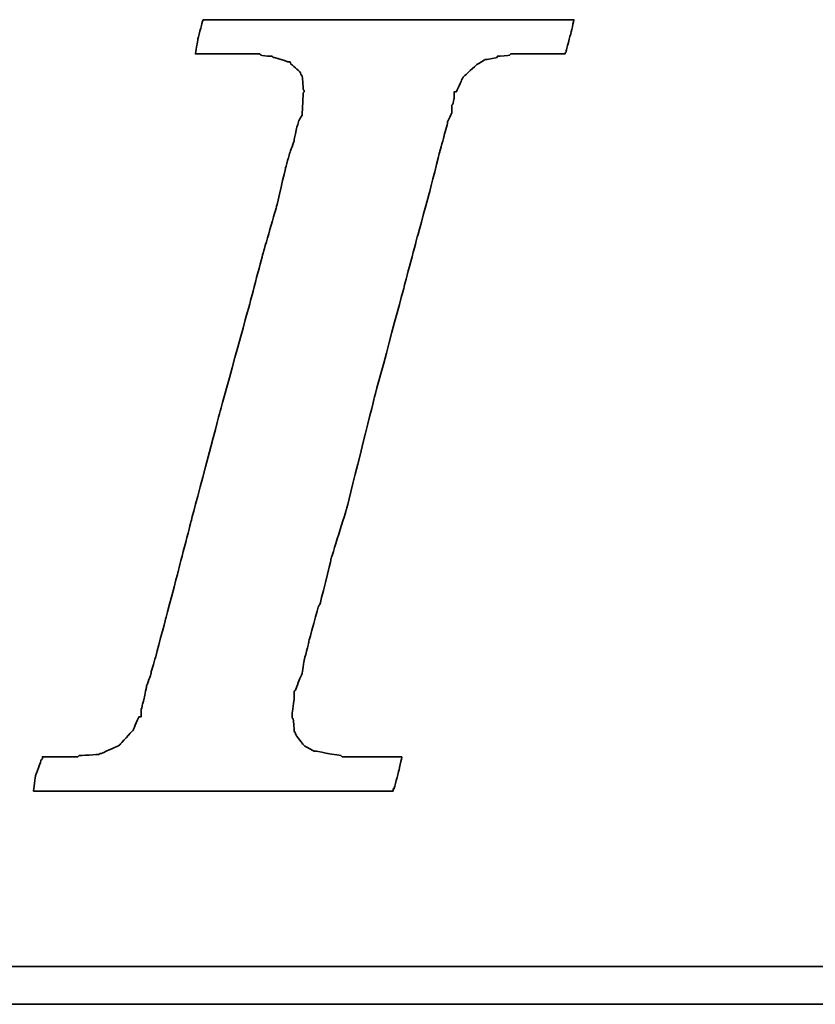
# Model space of a CAD drawing. Header units: inches. Extents: x 10 to 939, y 44 to 218.
# Tile 31 of 47: x 191.91 to 194.11, y 124.49 to 127.21. Entities that reach past the tile are written whole.
import ezdxf

# ---------------------------------------------------------------- set-up
doc = ezdxf.new("R2010")
doc.units = ezdxf.units.IN
doc.layers.add('DIM', color=4, linetype='Continuous')
doc.layers.add('layer 1', color=7, linetype='Continuous')

# ---------------------------------------------------------------- blocks, each defined once
blk = doc.blocks.new('TBI MOTION logo(完整正式版)')
at = {"layer": 'layer 1', "color": 22, "lineweight": 35}
for points, knots in [([(-40.59125, -7.94375), (-40.59125, -7.94375), (-40.97375, -7.94375), (-40.97375, -7.94375), (-40.97375, -7.94375), (-40.97375, -7.94375), (-41.38125, -7.94375), (-41.38125, -7.94375), (-41.38125, -7.94375), (-41.38125, -7.94375), (-41.54875, -7.94375), (-41.54875, -7.94375), (-41.54875, -7.94375), (-41.54875, -7.94375), (-41.59875, -7.94375), (-41.59875, -7.94375), (-41.59875, -7.94375), (-41.59875, -7.94375), (-41.88375, -7.94375), (-41.88375, -7.94375), (-41.88375, -7.94375), (-41.88375, -7.94375), (-41.90875, -7.91875), (-41.90875, -7.91875), (-41.90875, -7.91875), (-41.90875, -7.91875), (-42.19875, -7.87125), (-42.19875, -7.87125), (-42.19875, -7.87125), (-42.19875, -7.87125), (-42.43875, -7.82375), (-42.43875, -7.82375), (-42.43875, -7.82375), (-42.43875, -7.82375), (-42.45875, -7.82375), (-42.45875, -7.82375), (-42.45875, -7.82375), (-42.45875, -7.82375), (-42.48625, -7.82375), (-42.48625, -7.82375), (-42.48625, -7.82375), (-42.48625, -7.82375), (-42.67625, -7.72375), (-42.67625, -7.72375), (-42.67625, -7.72375), (-42.67625, -7.72375), (-42.70125, -7.70375), (-42.70125, -7.70375), (-42.70125, -7.70375), (-42.70125, -7.70375), (-42.72375, -7.67875), (-42.72375, -7.67875), (-42.72375, -7.67875), (-42.72375, -7.67875), (-42.86875, -7.48875), (-42.86875, -7.48875), (-42.86875, -7.48875), (-42.86875, -7.48875), (-42.89375, -7.43875), (-42.89375, -7.43875), (-42.89375, -7.43875), (-42.89375, -7.43875), (-42.91875, -7.38875), (-42.91875, -7.38875), (-42.91875, -7.38875), (-42.91875, -7.38875), (-42.93875, -7.12875), (-42.93875, -7.12875), (-42.93875, -7.12875), (-42.93875, -7.12875), (-42.96375, -7.10375), (-42.96375, -7.10375), (-42.96375, -7.10375), (-42.96375, -7.10375), (-42.96375, -7.05375), (-42.96375, -7.05375), (-42.96375, -7.05375), (-42.96375, -7.05375), (-42.96375, -7.00875), (-42.96375, -7.00875), (-42.96375, -7.00875), (-42.96375, -7.00875), (-42.91875, -6.69625), (-42.91875, -6.69625), (-42.91875, -6.69625), (-42.91875, -6.69625), (-42.91875, -6.62375), (-42.91875, -6.62375), (-42.91875, -6.62375), (-42.91875, -6.62375), (-42.91875, -6.59625), (-42.91875, -6.59625), (-42.91875, -6.59625), (-42.91875, -6.59625), (-42.91875, -6.57375), (-42.91875, -6.57375), (-42.91875, -6.57375), (-42.91875, -6.57375), (-42.91875, -6.52875), (-42.91875, -6.52875), (-42.91875, -6.52875), (-42.91875, -6.52875), (-42.89375, -6.50375), (-42.89375, -6.50375), (-42.89375, -6.50375), (-42.89375, -6.50375), (-42.84375, -6.38375), (-42.84375, -6.38375), (-42.84375, -6.38375), (-42.84375, -6.38375), (-42.84375, -6.35875), (-42.84375, -6.35875), (-42.84375, -6.35875), (-42.84375, -6.35875), (-42.74625, -6.14375), (-42.74625, -6.14375), (-42.74625, -6.14375), (-42.74625, -6.14375), (-42.70125, -5.85375), (-42.70125, -5.85375), (-42.70125, -5.85375), (-42.70125, -5.85375), (-42.60375, -5.47125), (-42.60375, -5.47125), (-42.60375, -5.47125), (-42.60375, -5.47125), (-42.60375, -5.44875), (-42.60375, -5.44875), (-42.60375, -5.44875), (-42.60375, -5.44875), (-42.38875, -4.67875), (-42.38875, -4.67875), (-42.38875, -4.67875), (-42.38875, -4.67875), (-42.36375, -4.65375), (-42.36375, -4.65375), (-42.36375, -4.65375), (-42.36375, -4.65375), (-42.12375, -3.69625), (-42.12375, -3.69625), (-42.12375, -3.69625), (-42.12375, -3.69625), (-42.12375, -3.67374), (-42.12375, -3.67374), (-42.12375, -3.67374), (-42.12375, -3.67374), (-41.78875, -2.59374), (-41.78875, -2.59374), (-41.78875, -2.59374), (-41.78875, -2.59374), (-41.18875, -0.19375), (-41.18875, -0.19375), (-41.18875, -0.19375), (-41.18875, -0.19375), (-40.54375, 2.20624), (-40.54375, 2.20624), (-40.54375, 2.20624), (-40.54375, 2.20624), (-40.25375, 3.30875), (-40.25375, 3.30875), (-40.25375, 3.30875), (-40.25375, 3.30875), (-39.98875, 4.27125), (-39.98875, 4.27125), (-39.98875, 4.27125), (-39.98875, 4.27125), (-39.77375, 5.13125), (-39.77375, 5.13125), (-39.77375, 5.13125), (-39.77375, 5.13125), (-39.67875, 5.47125), (-39.67875, 5.47125), (-39.67875, 5.47125), (-39.67875, 5.47125), (-39.60375, 5.75625), (-39.60375, 5.75625), (-39.60375, 5.75625), (-39.60375, 5.75625), (-39.60375, 5.78125), (-39.60375, 5.78125), (-39.60375, 5.78125), (-39.60375, 5.78125), (-39.50875, 5.97125), (-39.50875, 5.97125), (-39.50875, 5.97125), (-39.50875, 5.97125), (-39.50875, 6.13875), (-39.50875, 6.13875), (-39.50875, 6.13875), (-39.50875, 6.13875), (-39.48625, 6.16625), (-39.48625, 6.16625), (-39.48625, 6.16625), (-39.48625, 6.16625), (-39.46125, 6.28625), (-39.46125, 6.28625), (-39.46125, 6.28625), (-39.46125, 6.28625), (-39.46125, 6.42625), (-39.46125, 6.42625), (-39.46125, 6.42625), (-39.46125, 6.42625), (-39.41375, 6.42625), (-39.41375, 6.42625), (-39.41375, 6.42625), (-39.41375, 6.42625), (-39.29375, 6.69125), (-39.29375, 6.69125), (-39.29375, 6.69125), (-39.29375, 6.69125), (-39.26875, 6.74125), (-39.26875, 6.74125), (-39.26875, 6.74125), (-39.26875, 6.74125), (-39.24375, 6.76625), (-39.24375, 6.76625), (-39.24375, 6.76625), (-39.24375, 6.76625), (-38.98375, 7.00624), (-38.98375, 7.00624), (-38.98375, 7.00624), (-38.98375, 7.00624), (-38.95625, 7.02624), (-38.95625, 7.02624), (-38.95625, 7.02624), (-38.95625, 7.02624), (-38.78875, 7.12624), (-38.78875, 7.12624), (-38.78875, 7.12624), (-38.78875, 7.12624), (-38.76375, 7.12624), (-38.76375, 7.12624), (-38.76375, 7.12624), (-38.76375, 7.12624), (-38.74375, 7.12624), (-38.74375, 7.12624), (-38.74375, 7.12624), (-38.74375, 7.12624), (-38.52875, 7.17125), (-38.52875, 7.17125), (-38.52875, 7.17125), (-38.52875, 7.17125), (-38.52875, 7.19624), (-38.52875, 7.19624), (-38.52875, 7.19624), (-38.52875, 7.19624), (-38.50375, 7.19624), (-38.50375, 7.19624), (-38.50375, 7.19624), (-38.50375, 7.19624), (-38.26125, 7.21875), (-38.26125, 7.21875), (-38.26125, 7.21875), (-38.26125, 7.21875), (-38.23875, 7.24624), (-38.23875, 7.24624), (-38.23875, 7.24624), (-38.23875, 7.24624), (-38.21625, 7.24624), (-38.21625, 7.24624), (-38.21625, 7.24624), (-38.21625, 7.24624), (-38.18875, 7.24624), (-38.18875, 7.24624), (-38.18875, 7.24624), (-38.18875, 7.24624), (-37.90375, 7.24624), (-37.90375, 7.24624), (-37.90375, 7.24624), (-37.90375, 7.24624), (-37.85375, 7.24624), (-37.85375, 7.24624), (-37.85375, 7.24624), (-37.85375, 7.24624), (-37.75875, 7.24624), (-37.75875, 7.24624), (-37.75875, 7.24624), (-37.75875, 7.24624), (-37.42375, 7.24624), (-37.42375, 7.24624), (-37.42375, 7.24624), (-37.42375, 7.24624), (-37.08875, 7.24624), (-37.08875, 7.24624), (-37.08875, 7.24624), (-37.08875, 7.24624), (-37.06375, 7.24624), (-37.06375, 7.24624), (-37.06375, 7.24624), (-37.06375, 7.24624), (-37.06375, 7.26624), (-37.06375, 7.26624), (-37.06375, 7.26624), (-37.06375, 7.26624), (-37.03875, 7.29125), (-37.03875, 7.29125), (-37.03875, 7.29125), (-37.03875, 7.29125), (-37.03875, 7.31625), (-37.03875, 7.31625), (-37.03875, 7.31625), (-37.03875, 7.31625), (-36.94125, 7.67625), (-36.94125, 7.67625), (-36.94125, 7.67625), (-36.94125, 7.67625), (-36.86875, 7.98625), (-36.86875, 7.98625), (-36.86875, 7.98625), (-36.86875, 7.98625), (-36.98875, 7.98625), (-36.98875, 7.98625), (-36.98875, 7.98625), (-36.98875, 7.98625), (-37.42375, 7.98625), (-37.42375, 7.98625), (-37.42375, 7.98625), (-37.42375, 7.98625), (-37.94875, 7.98625), (-37.94875, 7.98625), (-37.94875, 7.98625), (-37.94875, 7.98625), (-38.57375, 7.98625), (-38.57375, 7.98625), (-38.57375, 7.98625), (-38.57375, 7.98625), (-39.29375, 7.98625), (-39.29375, 7.98625), (-39.29375, 7.98625), (-39.29375, 7.98625), (-40.82875, 7.98625), (-40.82875, 7.98625), (-40.82875, 7.98625), (-40.82875, 7.98625), (-42.36375, 7.98625), (-42.36375, 7.98625), (-42.36375, 7.98625), (-42.36375, 7.98625), (-43.08375, 7.98625), (-43.08375, 7.98625), (-43.08375, 7.98625), (-43.08375, 7.98625), (-43.70875, 7.98625), (-43.70875, 7.98625), (-43.70875, 7.98625), (-43.70875, 7.98625), (-44.23375, 7.98625), (-44.23375, 7.98625), (-44.23375, 7.98625), (-44.23375, 7.98625), (-44.66875, 7.98625), (-44.66875, 7.98625), (-44.66875, 7.98625), (-44.66875, 7.98625), (-44.88375, 7.98625), (-44.88375, 7.98625), (-44.88375, 7.98625), (-44.88375, 7.98625), (-44.90875, 7.94125), (-44.90875, 7.94125), (-44.90875, 7.94125), (-44.90875, 7.94125), (-44.90875, 7.91625), (-44.90875, 7.91625), (-44.90875, 7.91625), (-44.90875, 7.91625), (-45.00375, 7.55625), (-45.00375, 7.55625), (-45.00375, 7.55625), (-45.00375, 7.55625), (-45.05375, 7.24624), (-45.05375, 7.24624), (-45.05375, 7.24624), (-45.05375, 7.24624), (-44.61875, 7.24624), (-44.61875, 7.24624), (-44.61875, 7.24624), (-44.61875, 7.24624), (-44.11375, 7.24624), (-44.11375, 7.24624), (-44.11375, 7.24624), (-44.11375, 7.24624), (-43.99375, 7.24624), (-43.99375, 7.24624), (-43.99375, 7.24624), (-43.99375, 7.24624), (-43.94625, 7.24624), (-43.94625, 7.24624), (-43.94625, 7.24624), (-43.94625, 7.24624), (-43.92374, 7.24624), (-43.92374, 7.24624), (-43.92374, 7.24624), (-43.92374, 7.24624), (-43.65875, 7.24624), (-43.65875, 7.24624), (-43.65875, 7.24624), (-43.65875, 7.24624), (-43.63875, 7.21875), (-43.63875, 7.21875), (-43.63875, 7.21875), (-43.63875, 7.21875), (-43.46875, 7.19624), (-43.46875, 7.19624), (-43.46875, 7.19624), (-43.46875, 7.19624), (-43.39875, 7.19624), (-43.39875, 7.19624), (-43.39875, 7.19624), (-43.39875, 7.19624), (-43.37125, 7.17125), (-43.37125, 7.17125), (-43.37125, 7.17125), (-43.37125, 7.17125), (-43.34875, 7.17125), (-43.34875, 7.17125), (-43.34875, 7.17125), (-43.34875, 7.17125), (-43.20375, 7.12624), (-43.20375, 7.12624), (-43.20375, 7.12624), (-43.20375, 7.12624), (-43.05875, 7.07624), (-43.05875, 7.07624), (-43.05875, 7.07624), (-43.05875, 7.07624), (-43.01375, 7.07624), (-43.01375, 7.07624), (-43.01375, 7.07624), (-43.01375, 7.07624), (-42.98875, 7.02624), (-42.98875, 7.02624), (-42.98875, 7.02624), (-42.98875, 7.02624), (-42.79875, 6.86125), (-42.79875, 6.86125), (-42.79875, 6.86125), (-42.79875, 6.86125), (-42.77375, 6.81125), (-42.77375, 6.81125), (-42.77375, 6.81125), (-42.77375, 6.81125), (-42.74625, 6.76625), (-42.74625, 6.76625), (-42.74625, 6.76625), (-42.74625, 6.76625), (-42.72375, 6.47625), (-42.72375, 6.47625), (-42.72375, 6.47625), (-42.72375, 6.47625), (-42.70125, 6.45124), (-42.70125, 6.45124), (-42.70125, 6.45124), (-42.70125, 6.45124), (-42.70125, 6.42625), (-42.70125, 6.42625), (-42.70125, 6.42625), (-42.70125, 6.42625), (-42.72375, 6.40625), (-42.72375, 6.40625), (-42.72375, 6.40625), (-42.72375, 6.40625), (-42.74625, 5.97125), (-42.74625, 5.97125), (-42.74625, 5.97125), (-42.74625, 5.97125), (-42.74625, 5.94625), (-42.74625, 5.94625), (-42.74625, 5.94625), (-42.74625, 5.94625), (-42.74625, 5.92625), (-42.74625, 5.92625), (-42.74625, 5.92625), (-42.74625, 5.92625), (-42.77375, 5.87625), (-42.77375, 5.87625), (-42.77375, 5.87625), (-42.77375, 5.87625), (-42.81875, 5.80625), (-42.81875, 5.80625), (-42.81875, 5.80625), (-42.81875, 5.80625), (-42.86875, 5.63625), (-42.86875, 5.63625), (-42.86875, 5.63625), (-42.86875, 5.63625), (-42.91875, 5.39625), (-42.91875, 5.39625), (-42.91875, 5.39625), (-42.91875, 5.39625), (-42.91875, 5.37124), (-42.91875, 5.37124), (-42.91875, 5.37124), (-42.91875, 5.37124), (-43.01375, 5.10874), (-43.01375, 5.10874), (-43.01375, 5.10874), (-43.01375, 5.10874), (-43.10875, 4.77124), (-43.10875, 4.77124), (-43.10875, 4.77124), (-43.10875, 4.77124), (-43.29875, 3.95625), (-43.29875, 3.95625), (-43.29875, 3.95625), (-43.29875, 3.95625), (-43.58875, 2.95125), (-43.58875, 2.95125), (-43.58875, 2.95125), (-43.58875, 2.95125), (-43.87375, 1.87125), (-43.87375, 1.87125), (-43.87375, 1.87125), (-43.87375, 1.87125), (-44.52625, -0.50374), (-44.52625, -0.50374), (-44.52625, -0.50374), (-44.52625, -0.50374), (-45.14875, -2.85375), (-45.14875, -2.85375), (-45.14875, -2.85375), (-45.14875, -2.85375), (-45.43375, -3.95875), (-45.43375, -3.95875), (-45.43375, -3.95875), (-45.43375, -3.95875), (-45.69875, -4.96875), (-45.69875, -4.96875), (-45.69875, -4.96875), (-45.69875, -4.96875), (-45.91375, -5.78375), (-45.91375, -5.78375), (-45.91375, -5.78375), (-45.91375, -5.78375), (-46.01375, -6.11875), (-46.01375, -6.11875), (-46.01375, -6.11875), (-46.01375, -6.11875), (-46.01375, -6.14375), (-46.01375, -6.14375), (-46.01375, -6.14375), (-46.01375, -6.14375), (-46.10875, -6.40875), (-46.10875, -6.40875), (-46.10875, -6.40875), (-46.10875, -6.40875), (-46.15375, -6.64875), (-46.15375, -6.64875), (-46.15375, -6.64875), (-46.15375, -6.64875), (-46.20375, -6.83875), (-46.20375, -6.83875), (-46.20375, -6.83875), (-46.20375, -6.83875), (-46.22875, -6.93375), (-46.22875, -6.93375), (-46.22875, -6.93375), (-46.22875, -6.93375), (-46.22875, -7.07875), (-46.22875, -7.07875), (-46.22875, -7.07875), (-46.22875, -7.07875), (-46.27375, -7.07875), (-46.27375, -7.07875), (-46.27375, -7.07875), (-46.27375, -7.07875), (-46.39375, -7.34375), (-46.39375, -7.34375), (-46.39375, -7.34375), (-46.39375, -7.34375), (-46.39375, -7.36875), (-46.39375, -7.36875), (-46.39375, -7.36875), (-46.39375, -7.36875), (-46.42125, -7.38875), (-46.42125, -7.38875), (-46.42125, -7.38875), (-46.42125, -7.38875), (-46.68375, -7.67875), (-46.68375, -7.67875), (-46.68375, -7.67875), (-46.68375, -7.67875), (-46.70875, -7.70375), (-46.70875, -7.70375), (-46.70875, -7.70375), (-46.70875, -7.70375), (-46.75375, -7.72375), (-46.75375, -7.72375), (-46.75375, -7.72375), (-46.75375, -7.72375), (-47.08875, -7.87125), (-47.08875, -7.87125), (-47.08875, -7.87125), (-47.08875, -7.87125), (-47.11625, -7.87125), (-47.11625, -7.87125), (-47.11625, -7.87125), (-47.11625, -7.87125), (-47.13875, -7.89375), (-47.13875, -7.89375), (-47.13875, -7.89375), (-47.13875, -7.89375), (-47.56875, -7.91875), (-47.56875, -7.91875), (-47.56875, -7.91875), (-47.56875, -7.91875), (-47.59625, -7.94375), (-47.59625, -7.94375), (-47.59625, -7.94375), (-47.59625, -7.94375), (-47.64375, -7.94375), (-47.64375, -7.94375), (-47.64375, -7.94375), (-47.64375, -7.94375), (-47.73625, -7.94375), (-47.73625, -7.94375), (-47.73625, -7.94375), (-47.73625, -7.94375), (-48.07375, -7.94375), (-48.07375, -7.94375), (-48.07375, -7.94375), (-48.07375, -7.94375), (-48.36125, -7.94375), (-48.36125, -7.94375), (-48.36125, -7.94375), (-48.36125, -7.94375), (-48.36125, -7.96625), (-48.36125, -7.96625), (-48.36125, -7.96625), (-48.36125, -7.96625), (-48.36125, -7.99125), (-48.36125, -7.99125), (-48.36125, -7.99125), (-48.36125, -7.99125), (-48.38875, -8.01375), (-48.38875, -8.01375), (-48.38875, -8.01375), (-48.38875, -8.01375), (-48.50875, -8.34875), (-48.50875, -8.34875), (-48.50875, -8.34875), (-48.50875, -8.34875), (-48.55375, -8.68625), (-48.55375, -8.68625), (-48.55375, -8.68625), (-48.55375, -8.68625), (-48.45875, -8.68625), (-48.45875, -8.68625), (-48.45875, -8.68625), (-48.45875, -8.68625), (-48.07375, -8.68625), (-48.07375, -8.68625), (-48.07375, -8.68625), (-48.07375, -8.68625), (-47.52375, -8.68625), (-47.52375, -8.68625), (-47.52375, -8.68625), (-47.52375, -8.68625), (-46.92375, -8.68625), (-46.92375, -8.68625), (-46.92375, -8.68625), (-46.92375, -8.68625), (-46.25375, -8.68625), (-46.25375, -8.68625), (-46.25375, -8.68625), (-46.25375, -8.68625), (-46.20375, -8.68625), (-46.20375, -8.68625), (-46.20375, -8.68625), (-46.20375, -8.68625), (-44.71375, -8.68625), (-44.71375, -8.68625), (-44.71375, -8.68625), (-44.71375, -8.68625), (-43.22875, -8.68625), (-43.22875, -8.68625), (-43.22875, -8.68625), (-43.22875, -8.68625), (-42.55875, -8.68625), (-42.55875, -8.68625), (-42.55875, -8.68625), (-42.55875, -8.68625), (-42.50875, -8.68625), (-42.50875, -8.68625), (-42.50875, -8.68625), (-42.50875, -8.68625), (-41.93375, -8.68625), (-41.93375, -8.68625), (-41.93375, -8.68625), (-41.93375, -8.68625), (-41.38125, -8.68625), (-41.38125, -8.68625), (-41.38125, -8.68625), (-41.38125, -8.68625), (-40.97375, -8.68625), (-40.97375, -8.68625), (-40.97375, -8.68625), (-40.97375, -8.68625), (-40.78125, -8.68625), (-40.78125, -8.68625), (-40.78125, -8.68625), (-40.78125, -8.68625), (-40.78125, -8.63875), (-40.78125, -8.63875), (-40.78125, -8.63875), (-40.78125, -8.63875), (-40.75875, -8.63875), (-40.75875, -8.63875), (-40.75875, -8.63875), (-40.75875, -8.63875), (-40.66375, -8.27875), (-40.66375, -8.27875), (-40.66375, -8.27875), (-40.66375, -8.27875), (-40.59125, -7.94375), (-40.59125, -7.94375)], [0, 0, 0, 0, 0.00558659, 0.00558659, 0.00558659, 0.0055866, 0.01117318, 0.01117318, 0.01117318, 0.01117319, 0.01675978, 0.01675978, 0.01675978, 0.01675979, 0.02234637, 0.02234637, 0.02234637, 0.02234638, 0.02793296, 0.02793296, 0.02793296, 0.02793297, 0.03351955, 0.03351955, 0.03351955, 0.03351956, 0.03910615, 0.03910615, 0.03910615, 0.03910616, 0.04469274, 0.04469274, 0.04469274, 0.04469275, 0.05027933, 0.05027933, 0.05027933, 0.05027934, 0.05586592, 0.05586592, 0.05586592, 0.05586593, 0.06145251, 0.06145251, 0.06145251, 0.06145252, 0.06703911, 0.06703911, 0.06703911, 0.06703912, 0.0726257, 0.0726257, 0.0726257, 0.07262571, 0.07821229, 0.07821229, 0.07821229, 0.0782123, 0.08379888, 0.08379888, 0.08379888, 0.08379889, 0.08938547, 0.08938547, 0.08938547, 0.08938548, 0.09497207, 0.09497207, 0.09497207, 0.09497208, 0.10055866, 0.10055866, 0.10055866, 0.10055867, 0.10614525, 0.10614525, 0.10614525, 0.10614526, 0.11173184, 0.11173184, 0.11173184, 0.11173185, 0.11731844, 0.11731844, 0.11731844, 0.11731845, 0.12290503, 0.12290503, 0.12290503, 0.12290504, 0.12849162, 0.12849162, 0.12849162, 0.12849163, 0.13407821, 0.13407821, 0.13407821, 0.13407822, 0.1396648, 0.1396648, 0.1396648, 0.13966481, 0.1452514, 0.1452514, 0.1452514, 0.14525141, 0.15083799, 0.15083799, 0.15083799, 0.150838, 0.15642458, 0.15642458, 0.15642458, 0.15642459, 0.16201117, 0.16201117, 0.16201117, 0.16201118, 0.16759777, 0.16759777, 0.16759777, 0.16759778, 0.17318436, 0.17318436, 0.17318436, 0.17318437, 0.17877095, 0.17877095, 0.17877095, 0.17877096, 0.18435754, 0.18435754, 0.18435754, 0.18435755, 0.18994413, 0.18994413, 0.18994413, 0.18994414, 0.19553073, 0.19553073, 0.19553073, 0.19553074, 0.20111732, 0.20111732, 0.20111732, 0.20111733, 0.20670391, 0.20670391, 0.20670391, 0.20670392, 0.2122905, 0.2122905, 0.2122905, 0.21229051, 0.21787709, 0.21787709, 0.21787709, 0.2178771, 0.22346369, 0.22346369, 0.22346369, 0.2234637, 0.22905028, 0.22905028, 0.22905028, 0.22905029, 0.23463687, 0.23463687, 0.23463687, 0.23463688, 0.24022346, 0.24022346, 0.24022346, 0.24022347, 0.24581006, 0.24581006, 0.24581006, 0.24581007, 0.25139665, 0.25139665, 0.25139665, 0.25139666, 0.25698324, 0.25698324, 0.25698324, 0.25698325, 0.26256983, 0.26256983, 0.26256983, 0.26256984, 0.26815642, 0.26815642, 0.26815642, 0.26815643, 0.27374302, 0.27374302, 0.27374302, 0.27374303, 0.27932961, 0.27932961, 0.27932961, 0.27932962, 0.2849162, 0.2849162, 0.2849162, 0.28491621, 0.29050279, 0.29050279, 0.29050279, 0.2905028, 0.29608939, 0.29608939, 0.29608939, 0.2960894, 0.30167598, 0.30167598, 0.30167598, 0.30167599, 0.30726257, 0.30726257, 0.30726257, 0.30726258, 0.31284916, 0.31284916, 0.31284916, 0.31284917, 0.31843575, 0.31843575, 0.31843575, 0.31843576, 0.32402235, 0.32402235, 0.32402235, 0.32402236, 0.32960894, 0.32960894, 0.32960894, 0.32960895, 0.33519553, 0.33519553, 0.33519553, 0.33519554, 0.34078212, 0.34078212, 0.34078212, 0.34078213, 0.34636872, 0.34636872, 0.34636872, 0.34636873, 0.35195531, 0.35195531, 0.35195531, 0.35195532, 0.3575419, 0.3575419, 0.3575419, 0.35754191, 0.36312849, 0.36312849, 0.36312849, 0.3631285, 0.36871508, 0.36871508, 0.36871508, 0.36871509, 0.37430168, 0.37430168, 0.37430168, 0.37430169, 0.37988827, 0.37988827, 0.37988827, 0.37988828, 0.38547486, 0.38547486, 0.38547486, 0.38547487, 0.39106145, 0.39106145, 0.39106145, 0.39106146, 0.39664804, 0.39664804, 0.39664804, 0.39664805, 0.40223464, 0.40223464, 0.40223464, 0.40223465, 0.40782123, 0.40782123, 0.40782123, 0.40782124, 0.41340782, 0.41340782, 0.41340782, 0.41340783, 0.41899441, 0.41899441, 0.41899441, 0.41899442, 0.42458101, 0.42458101, 0.42458101, 0.42458102, 0.4301676, 0.4301676, 0.4301676, 0.43016761, 0.43575419, 0.43575419, 0.43575419, 0.4357542, 0.44134078, 0.44134078, 0.44134078, 0.44134079, 0.44692737, 0.44692737, 0.44692737, 0.44692738, 0.45251397, 0.45251397, 0.45251397, 0.45251398, 0.45810056, 0.45810056, 0.45810056, 0.45810057, 0.46368715, 0.46368715, 0.46368715, 0.46368716, 0.46927374, 0.46927374, 0.46927374, 0.46927375, 0.47486034, 0.47486034, 0.47486034, 0.47486035, 0.48044693, 0.48044693, 0.48044693, 0.48044694, 0.48603352, 0.48603352, 0.48603352, 0.48603353, 0.49162011, 0.49162011, 0.49162011, 0.49162012, 0.4972067, 0.4972067, 0.4972067, 0.49720671, 0.5027933, 0.5027933, 0.5027933, 0.50279331, 0.50837989, 0.50837989, 0.50837989, 0.5083799, 0.51396648, 0.51396648, 0.51396648, 0.51396649, 0.51955307, 0.51955307, 0.51955307, 0.51955308, 0.52513966, 0.52513966, 0.52513966, 0.52513967, 0.53072626, 0.53072626, 0.53072626, 0.53072627, 0.53631285, 0.53631285, 0.53631285, 0.53631286, 0.54189944, 0.54189944, 0.54189944, 0.54189945, 0.54748603, 0.54748603, 0.54748603, 0.54748604, 0.55307263, 0.55307263, 0.55307263, 0.55307264, 0.55865922, 0.55865922, 0.55865922, 0.55865923, 0.56424581, 0.56424581, 0.56424581, 0.56424582, 0.5698324, 0.5698324, 0.5698324, 0.56983241, 0.57541899, 0.57541899, 0.57541899, 0.575419, 0.58100559, 0.58100559, 0.58100559, 0.5810056, 0.58659218, 0.58659218, 0.58659218, 0.58659219, 0.59217877, 0.59217877, 0.59217877, 0.59217878, 0.59776536, 0.59776536, 0.59776536, 0.59776537, 0.60335196, 0.60335196, 0.60335196, 0.60335197, 0.60893855, 0.60893855, 0.60893855, 0.60893856, 0.61452514, 0.61452514, 0.61452514, 0.61452515, 0.62011173, 0.62011173, 0.62011173, 0.62011174, 0.62569832, 0.62569832, 0.62569832, 0.62569833, 0.63128492, 0.63128492, 0.63128492, 0.63128493, 0.63687151, 0.63687151, 0.63687151, 0.63687152, 0.6424581, 0.6424581, 0.6424581, 0.64245811, 0.64804469, 0.64804469, 0.64804469, 0.6480447, 0.65363128, 0.65363128, 0.65363128, 0.65363129, 0.65921788, 0.65921788, 0.65921788, 0.65921789, 0.66480447, 0.66480447, 0.66480447, 0.66480448, 0.67039106, 0.67039106, 0.67039106, 0.67039107, 0.67597765, 0.67597765, 0.67597765, 0.67597766, 0.68156425, 0.68156425, 0.68156425, 0.68156426, 0.68715084, 0.68715084, 0.68715084, 0.68715085, 0.69273743, 0.69273743, 0.69273743, 0.69273744, 0.69832402, 0.69832402, 0.69832402, 0.69832403, 0.70391061, 0.70391061, 0.70391061, 0.70391062, 0.70949721, 0.70949721, 0.70949721, 0.70949722, 0.7150838, 0.7150838, 0.7150838, 0.71508381, 0.72067039, 0.72067039, 0.72067039, 0.7206704, 0.72625698, 0.72625698, 0.72625698, 0.72625699, 0.73184358, 0.73184358, 0.73184358, 0.73184359, 0.73743017, 0.73743017, 0.73743017, 0.73743018, 0.74301676, 0.74301676, 0.74301676, 0.74301677, 0.74860335, 0.74860335, 0.74860335, 0.74860336, 0.75418994, 0.75418994, 0.75418994, 0.75418995, 0.75977654, 0.75977654, 0.75977654, 0.75977655, 0.76536313, 0.76536313, 0.76536313, 0.76536314, 0.77094972, 0.77094972, 0.77094972, 0.77094973, 0.77653631, 0.77653631, 0.77653631, 0.77653632, 0.78212291, 0.78212291, 0.78212291, 0.78212292, 0.7877095, 0.7877095, 0.7877095, 0.78770951, 0.79329609, 0.79329609, 0.79329609, 0.7932961, 0.79888268, 0.79888268, 0.79888268, 0.79888269, 0.80446927, 0.80446927, 0.80446927, 0.80446928, 0.81005587, 0.81005587, 0.81005587, 0.81005588, 0.81564246, 0.81564246, 0.81564246, 0.81564247, 0.82122905, 0.82122905, 0.82122905, 0.82122906, 0.82681564, 0.82681564, 0.82681564, 0.82681565, 0.83240223, 0.83240223, 0.83240223, 0.83240224, 0.83798883, 0.83798883, 0.83798883, 0.83798884, 0.84357542, 0.84357542, 0.84357542, 0.84357543, 0.84916201, 0.84916201, 0.84916201, 0.84916202, 0.8547486, 0.8547486, 0.8547486, 0.85474861, 0.8603352, 0.8603352, 0.8603352, 0.86033521, 0.86592179, 0.86592179, 0.86592179, 0.8659218, 0.87150838, 0.87150838, 0.87150838, 0.87150839, 0.87709497, 0.87709497, 0.87709497, 0.87709498, 0.88268156, 0.88268156, 0.88268156, 0.88268157, 0.88826816, 0.88826816, 0.88826816, 0.88826817, 0.89385475, 0.89385475, 0.89385475, 0.89385476, 0.89944134, 0.89944134, 0.89944134, 0.89944135, 0.90502793, 0.90502793, 0.90502793, 0.90502794, 0.91061453, 0.91061453, 0.91061453, 0.91061454, 0.91620112, 0.91620112, 0.91620112, 0.91620113, 0.92178771, 0.92178771, 0.92178771, 0.92178772, 0.9273743, 0.9273743, 0.9273743, 0.92737431, 0.93296089, 0.93296089, 0.93296089, 0.9329609, 0.93854749, 0.93854749, 0.93854749, 0.9385475, 0.94413408, 0.94413408, 0.94413408, 0.94413409, 0.94972067, 0.94972067, 0.94972067, 0.94972068, 0.95530726, 0.95530726, 0.95530726, 0.95530727, 0.96089385, 0.96089385, 0.96089385, 0.96089386, 0.96648045, 0.96648045, 0.96648045, 0.96648046, 0.97206704, 0.97206704, 0.97206704, 0.97206705, 0.97765363, 0.97765363, 0.97765363, 0.97765364, 0.98324022, 0.98324022, 0.98324022, 0.98324023, 0.98882682, 0.98882682, 0.98882682, 0.98882683, 0.99441341, 0.99441341, 0.99441341, 0.99441342, 1, 1, 1, 1]), ([(75.90875, -9.47875), (75.90875, -9.47875), (75.90875, -12.28625), (75.90875, -12.28625), (75.90875, -12.28625), (75.90875, -12.28625), (75.90875, -12.47875), (75.90875, -12.47875), (75.90875, -12.47875), (75.90875, -12.47875), (75.71625, -12.47875), (75.71625, -12.47875), (75.71625, -12.47875), (75.71625, -12.47875), (-88.32875, -12.47875), (-88.32875, -12.47875), (-88.32875, -12.47875), (-88.32875, -12.47875), (-88.32875, -13.29375), (-88.32875, -13.29375), (-88.32875, -13.29375), (-88.32875, -13.29375), (82.89125, -13.29375), (82.89125, -13.29375), (82.89125, -13.29375), (82.89125, -13.29375), (75.90875, -9.47875), (75.90875, -9.47875)], [0, 0, 0, 0, 0.14285714, 0.14285714, 0.14285714, 0.14285715, 0.28571429, 0.28571429, 0.28571429, 0.2857143, 0.42857143, 0.42857143, 0.42857143, 0.42857144, 0.57142857, 0.57142857, 0.57142857, 0.57142858, 0.71428571, 0.71428571, 0.71428571, 0.71428572, 0.85714286, 0.85714286, 0.85714286, 0.85714287, 1, 1, 1, 1])]:
    blk.add_open_spline(points, degree=3, knots=knots, dxfattribs=at)

msp = doc.modelspace()

# ---------------------------------------------------------------- block references
at = {"layer": 'DIM', "xscale": 0.1275750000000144, "yscale": 0.1275750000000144, "zscale": 0.1275750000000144}
msp.add_blockref('TBI MOTION logo(完整正式版)', (198.1466, 126.1877), dxfattribs=at)

doc.saveas('drawing.dxf')
